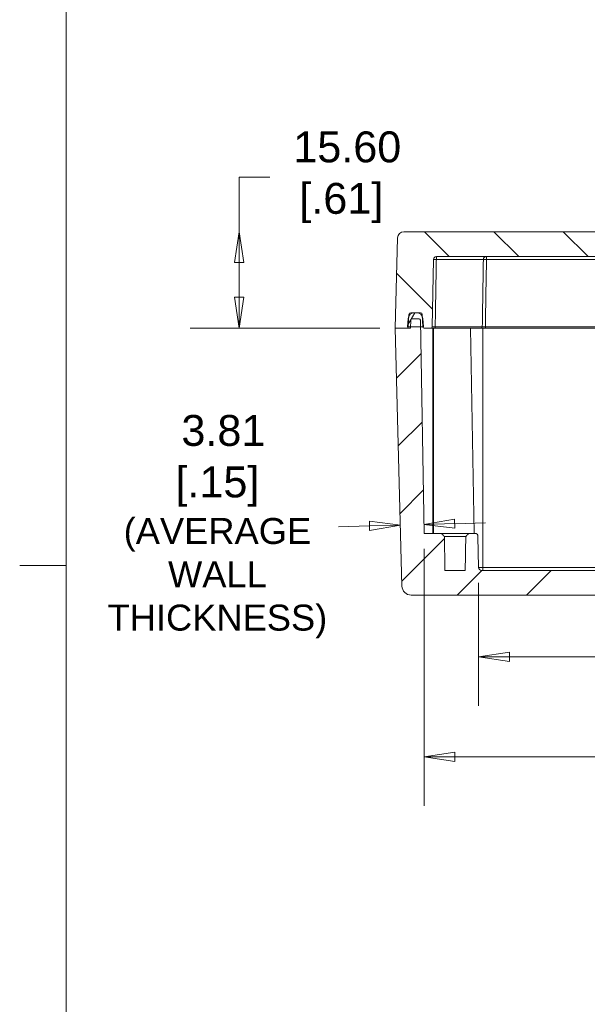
# Model space of a CAD drawing. Header units: millimetres. Extents: x 15 to 684, y 15 to 525.
# Tile 20 of 42: x 15 to 107, y 199 to 358. Entities that reach past the tile are written whole.
import ezdxf

# ---------------------------------------------------------------- set-up
doc = ezdxf.new("R2010")
doc.units = ezdxf.units.MM
doc.header["$LTSCALE"] = 2.5
for name, color, linetype, lineweight in [('Dimension (ANSI)', 7, 'Continuous', 9), ('Hatch (ANSI)', 7, 'Continuous', 9), ('Sketch Geometry (ANSI)', 7, 'Continuous', 9), ('Visible (ANSI)', 7, 'Continuous', 9), ('Visible Narrow (ANSI)', 7, 'Continuous', 9)]:
    doc.layers.add(name, color=color, linetype=linetype, lineweight=lineweight)
doc.styles.add('Note Text (ANSI)', font='arial.ttf')
doc.dimstyles.new('Default - mm (ANSI)', dxfattribs={"dimscale": 2.5, "dimtxt": 2, "dimasz": 2, "dimexe": 3.175, "dimexo": 1, "dimgap": 0.8, "dimtad": 0, "dimtih": 1, "dimtoh": 1, "dimrnd": 1e-08, "dimzin": 4, "dimdsep": 46, "dimtxsty": 'Note Text (ANSI)', "dimblk": 'Filled-1', "dimcen": 0.09, "dimdle": 10, "dimclrd": 256, "dimclre": 256, "dimclrt": 256, "dimadec": 1, "dimazin": 0, "dimtfac": 1.524, "dimtofl": 0, "dimtmove": 0, "dimatfit": 3, "dimfxl": 0, "dimtolj": 1, "dimtzin": 0, "dimlwd": -1, "dimlwe": -1, "dimarcsym": 0})

# ---------------------------------------------------------------- blocks, each defined once
blk = doc.blocks.new('Borders Default Border')
at = {"layer": 'Sketch Geometry (ANSI)'}
blk.add_line((8.89, 107.95), (5.874, 107.95), dxfattribs=at)
at = {"layer": 'Sketch Geometry (ANSI)', "flags": 128}
blk.add_lwpolyline([(8.89, 8.89), (8.89, 207.01), (270.51, 207.01), (270.51, 8.89), (8.89, 8.89)], dxfattribs=at)
blk = doc.blocks.new('Filled-1')
at = {"color": 0}
for p, q in [((0, 0), (-1, 0.15)), ((-1, 0.15), (-1, -0.15)), ((-1, 0), (0, 0)), ((-1, -0.15), (0, 0))]:
    blk.add_line(p, q, dxfattribs=at)
at = {"color": 0, "flags": 128}
blk.add_lwpolyline([(-1, -0.15), (0, 0), (-1, 0.15), (-1, -0.15)], dxfattribs=at)
at = {"color": 0}
blk.add_solid([(-1, -0.15), (0, 0), (-1, 0.15), (-1, -0.15)], dxfattribs=at)
blk = doc.blocks.new('*D15')
at = {"layer": 'Defpoints', "color": 0, "transparency": 16777216}
for p in [(80.14, 275.1), (196.18, 275.1), (196.18, 238.92)]:
    blk.add_point(p, dxfattribs=at)
at = {"layer": 'Dimension (ANSI)', "transparency": 16777216}
for p, q in [((80.14, 272.6), (80.14, 230.98)), ((196.18, 272.6), (196.18, 230.98)), ((85.14, 238.92), (125.5, 238.92)), ((191.18, 238.92), (178.2, 238.92))]:
    blk.add_line(p, q, dxfattribs=at)
at = {"layer": 'Dimension (ANSI)', "transparency": 16777216, "xscale": 5, "yscale": 5, "zscale": 5, "rotation": 180}
blk.add_blockref('Filled-1', (80.14, 238.92), dxfattribs=at)
at = {"layer": 'Dimension (ANSI)', "transparency": 16777216, "xscale": 5, "yscale": 5, "zscale": 5}
blk.add_blockref('Filled-1', (196.18, 238.92), dxfattribs=at)
at = {"layer": 'Dimension (ANSI)', "transparency": 16777216, "insert": (151.85, 238.92), "char_height": 5, "attachment_point": 5, "style": 'Note Text (ANSI)'}
blk.add_mtext('\\A1; 116.04\\P[4.57]{\\P\\fArial|b0|i0;\\H4.2038;(INSIDE LENGTH\\fArial|b0|i0;\\H5.0000;)}', dxfattribs=at)
blk = doc.blocks.new('*D17')
at = {"layer": 'Defpoints', "color": 0, "transparency": 16777216}
for p in [(50.2, 323.9), (76.84, 323.9), (75.46, 308.3)]:
    blk.add_point(p, dxfattribs=at)
at = {"layer": 'Dimension (ANSI)', "transparency": 16777216}
for p, q in [((50.2, 323.9), (50.2, 332.71)), ((50.2, 332.71), (55.2, 332.71)), ((50.2, 313.3), (50.2, 318.9)), ((72.96, 308.3), (42.26, 308.3))]:
    blk.add_line(p, q, dxfattribs=at)
at = {"layer": 'Dimension (ANSI)', "transparency": 16777216, "xscale": 5, "yscale": 5, "zscale": 5}
for p, rotation in [((50.2, 323.9), 90), ((50.2, 308.3), 270)]:
    blk.add_blockref('Filled-1', p, dxfattribs=dict(at, rotation=rotation))
at = {"layer": 'Dimension (ANSI)', "transparency": 16777216, "insert": (66.74, 332.71), "char_height": 5, "attachment_point": 5, "style": 'Note Text (ANSI)'}
blk.add_mtext('\\A1; 15.60\\P[.61]', dxfattribs=at)
blk = doc.blocks.new('*D40')
at = {"layer": 'Defpoints', "color": 0, "transparency": 16777216}
for p in [(88.95, 269.59), (187.17, 269.59), (187.17, 255.1)]:
    blk.add_point(p, dxfattribs=at)
at = {"layer": 'Dimension (ANSI)', "transparency": 16777216}
for p, q in [((88.95, 267.09), (88.95, 247.17)), ((187.17, 267.09), (187.17, 247.17)), ((93.95, 255.1), (116.04, 255.1)), ((182.17, 255.1), (139.09, 255.1))]:
    blk.add_line(p, q, dxfattribs=at)
at = {"layer": 'Dimension (ANSI)', "transparency": 16777216, "xscale": 5, "yscale": 5, "zscale": 5, "rotation": 180}
blk.add_blockref('Filled-1', (88.95, 255.1), dxfattribs=at)
at = {"layer": 'Dimension (ANSI)', "transparency": 16777216, "xscale": 5, "yscale": 5, "zscale": 5}
blk.add_blockref('Filled-1', (187.17, 255.1), dxfattribs=at)
at = {"layer": 'Dimension (ANSI)', "transparency": 16777216, "insert": (127.57, 255.1), "char_height": 5, "attachment_point": 5, "style": 'Note Text (ANSI)'}
blk.add_mtext('\\A1; 98.22\\P[3.87]', dxfattribs=at)
blk = doc.blocks.new('*D43')
at = {"layer": 'Defpoints', "color": 0, "transparency": 16777216}
for p in [(75.46, 308.3), (80.1, 276.53), (80.14, 275.1)]:
    blk.add_point(p, dxfattribs=at)
at = {"layer": 'Dimension (ANSI)', "transparency": 16777216}
for p, q in [((71.3, 276.3), (66.3, 276.17)), ((85.1, 276.66), (90.1, 276.79))]:
    blk.add_line(p, q, dxfattribs=at)
at = {"layer": 'Dimension (ANSI)', "transparency": 16777216, "xscale": 5, "yscale": 5, "zscale": 5}
for p, rotation in [((80.1, 276.53), 181.5), ((76.3, 276.43), 1.499999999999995)]:
    blk.add_blockref('Filled-1', p, dxfattribs=dict(at, rotation=rotation))
at = {"layer": 'Dimension (ANSI)', "transparency": 16777216, "insert": (46.69, 276.17), "char_height": 5, "attachment_point": 5, "style": 'Note Text (ANSI)'}
blk.add_mtext('\\A1; 3.81\\P[.15]{\\P\\fArial|b0|i0;\\H4.2038;(AVERAGE\\PWALL\\PTHICKNESS)}', dxfattribs=at)

msp = doc.modelspace()

# ---------------------------------------------------------------- hatches: boundary and pattern name
at = {"layer": 'Hatch (ANSI)'}
h = msp.add_hatch(dxfattribs=at)
h.set_pattern_fill('ANSI31', color=256, scale=63.5, angle=90.00021, style=0)
h.set_pattern_definition([(135.0002, (0, 0), (-5.61264, -5.61268), [])])
edge = h.paths.add_edge_path()
edge.add_line((152.1609, 319.8951), (194.1671, 319.8951))
edge.add_ellipse((194.1671, 319.3951), major_axis=(0, 0.5), ratio=1, start_angle=271, end_angle=360, ccw=False)
edge.add_line((194.667, 319.4039), (194.8574, 308.4917))
edge.add_ellipse((195.0574, 308.4951), major_axis=(-0.2, -0.0035), ratio=1, start_angle=0, end_angle=89)
edge.add_line((195.0574, 308.2951), (196.1711, 308.2951))
edge.add_ellipse((196.1711, 308.4951), major_axis=(0, -0.2), ratio=1, start_angle=0, end_angle=87)
edge.add_line((196.3708, 308.4847), (196.3714, 308.4951))
edge.add_line((196.3714, 308.4951), (196.4603, 310.1913))
edge.add_line((196.4603, 310.1913), (196.477, 310.5108))
edge.add_ellipse((196.7766, 310.4951), major_axis=(-0.2996, 0.0157), ratio=1, start_angle=273, end_angle=360, ccw=False)
edge.add_line((196.7766, 310.7951), (197.3784, 310.7951))
edge.add_line((197.3784, 310.7951), (197.7433, 310.7951))
edge.add_line((197.7433, 310.7951), (198.3452, 310.7951))
edge.add_ellipse((198.3452, 310.4951), major_axis=(0, 0.3), ratio=1, start_angle=273, end_angle=360, ccw=False)
edge.add_line((198.6448, 310.5108), (198.6615, 310.1913))
edge.add_line((198.6615, 310.1913), (198.7504, 308.4951))
edge.add_line((198.7504, 308.4951), (198.7509, 308.4847))
edge.add_ellipse((198.9507, 308.4951), major_axis=(-0.1997, -0.0105), ratio=1, start_angle=0, end_angle=87)
edge.add_line((198.9507, 308.2951), (200.8609, 308.2951))
edge.add_line((200.8609, 308.2951), (200.4779, 322.9213))
edge.add_ellipse((199.4782, 322.8951), major_axis=(0.9997, 0.0262), ratio=1, start_angle=0, end_angle=88.5)
edge.add_line((199.4782, 323.8951), (76.8435, 323.8951))
edge.add_ellipse((76.8435, 322.8951), major_axis=(0, 1), ratio=1, start_angle=0, end_angle=88.5)
edge.add_line((75.8439, 322.9213), (75.4609, 308.2951))
edge.add_line((75.4609, 308.2951), (77.3711, 308.2951))
edge.add_ellipse((77.3711, 308.4951), major_axis=(0, -0.2), ratio=1, start_angle=0, end_angle=87)
edge.add_line((77.5708, 308.4847), (77.5714, 308.4951))
edge.add_line((77.5714, 308.4951), (77.6603, 310.1913))
edge.add_line((77.6603, 310.1913), (77.677, 310.5108))
edge.add_ellipse((77.9766, 310.4951), major_axis=(-0.2996, 0.0157), ratio=1, start_angle=273, end_angle=360, ccw=False)
edge.add_line((77.9766, 310.7951), (78.5784, 310.7951))
edge.add_line((78.5784, 310.7951), (78.9433, 310.7951))
edge.add_line((78.9433, 310.7951), (79.5452, 310.7951))
edge.add_ellipse((79.5452, 310.4951), major_axis=(0, 0.3), ratio=1, start_angle=273, end_angle=360, ccw=False)
edge.add_line((79.8448, 310.5108), (79.8615, 310.1913))
edge.add_line((79.8615, 310.1913), (79.9504, 308.4951))
edge.add_line((79.9504, 308.4951), (79.9509, 308.4847))
edge.add_ellipse((80.1507, 308.4951), major_axis=(-0.1997, -0.0105), ratio=1, start_angle=0, end_angle=87)
edge.add_line((80.1507, 308.2951), (81.2643, 308.2951))
edge.add_ellipse((81.2643, 308.4951), major_axis=(0, -0.2), ratio=1, start_angle=0, end_angle=89)
edge.add_line((81.4643, 308.4917), (81.6548, 319.4039))
edge.add_ellipse((82.1547, 319.3951), major_axis=(-0.4999, 0.0087), ratio=1, start_angle=271, end_angle=360, ccw=False)
edge.add_line((82.1547, 319.8951), (124.1609, 319.8951))
edge.add_ellipse((124.6191, 319.6951), major_axis=(-0.4583, 0.2), ratio=1, start_angle=293.578178, end_angle=360, ccw=False)
edge.add_line((124.6191, 320.1951), (151.7026, 320.1951))
edge.add_ellipse((151.7026, 319.6951), major_axis=(0, 0.5), ratio=1, start_angle=293.578178, end_angle=360, ccw=False)
h = msp.add_hatch(dxfattribs=at)
h.set_pattern_fill('ANSI31', color=256, scale=63.5, angle=14.999978, style=0)
h.set_pattern_definition([(60, (0, 0), (-6.87408, 3.96875), [])])
edge = h.paths.add_edge_path()
edge.add_line((197.7433, 310.7951), (197.3784, 310.7951))
edge.add_ellipse((197.3784, 309.7951), major_axis=(0, 1), ratio=1, start_angle=0, end_angle=66.661672)
edge.add_ellipse((197.3784, 309.7951), major_axis=(-0.9182, 0.3962), ratio=1, start_angle=0, end_angle=18.338328)
edge.add_line((196.3822, 309.8823), (196.2609, 308.4951))
edge.add_line((196.2609, 308.4951), (196.3714, 308.4951))
edge.add_line((196.3714, 308.4951), (196.7644, 308.4951))
edge.add_line((196.7644, 308.4951), (198.3574, 308.4951))
edge.add_line((198.3574, 308.4951), (198.7504, 308.4951))
edge.add_line((198.7504, 308.4951), (198.8609, 308.4951))
edge.add_line((198.8609, 308.4951), (198.7395, 309.8823))
edge.add_ellipse((197.7433, 309.7951), major_axis=(0.9962, 0.0872), ratio=1, start_angle=0, end_angle=18.338328)
edge.add_ellipse((197.7433, 309.7951), major_axis=(0.9182, 0.3962), ratio=1, start_angle=0, end_angle=66.661672)
edge = h.paths.add_edge_path()
edge.add_line((78.9433, 310.7951), (78.5784, 310.7951))
edge.add_ellipse((78.5784, 309.7951), major_axis=(0, 1), ratio=1, start_angle=0, end_angle=66.661672)
edge.add_ellipse((78.5784, 309.7951), major_axis=(-0.9182, 0.3962), ratio=1, start_angle=0, end_angle=18.338328)
edge.add_line((77.5822, 309.8823), (77.4609, 308.4951))
edge.add_line((77.4609, 308.4951), (77.5714, 308.4951))
edge.add_line((77.5714, 308.4951), (77.9644, 308.4951))
edge.add_line((77.9644, 308.4951), (79.5574, 308.4951))
edge.add_line((79.5574, 308.4951), (79.9504, 308.4951))
edge.add_line((79.9504, 308.4951), (80.0609, 308.4951))
edge.add_line((80.0609, 308.4951), (79.9395, 309.8823))
edge.add_ellipse((78.9433, 309.7951), major_axis=(0.9962, 0.0872), ratio=1, start_angle=0, end_angle=18.338328)
edge.add_ellipse((78.9433, 309.7951), major_axis=(0.9182, 0.3962), ratio=1, start_angle=0, end_angle=66.661672)
h = msp.add_hatch(dxfattribs=at)
h.set_pattern_fill('ANSI31', color=256, scale=63.5, style=0)
h.set_pattern_definition([(45, (0, 0), (-5.61266, 5.61266), [])])
edge = h.paths.add_edge_path()
edge.add_line((187.257, 274.6039), (187.1695, 269.5864))
edge.add_ellipse((186.6695, 269.5951), major_axis=(0.4999, -0.0087), ratio=1, start_angle=271, end_angle=360, ccw=False)
edge.add_line((186.6695, 269.0951), (152.1609, 269.0951))
edge.add_ellipse((151.7026, 269.2951), major_axis=(0.4583, -0.2), ratio=1, start_angle=293.578178, end_angle=360, ccw=False)
edge.add_line((151.7026, 268.7951), (124.6191, 268.7951))
edge.add_ellipse((124.6191, 269.2951), major_axis=(0, -0.5), ratio=1, start_angle=293.578178, end_angle=360, ccw=False)
edge.add_line((124.1609, 269.0951), (89.4522, 269.0951))
edge.add_ellipse((89.4522, 269.5951), major_axis=(0, -0.5), ratio=1, start_angle=271, end_angle=360, ccw=False)
edge.add_line((88.9523, 269.5864), (88.8647, 274.6039))
edge.add_ellipse((88.3648, 274.5951), major_axis=(0.4999, 0.0087), ratio=1, start_angle=0, end_angle=89)
edge.add_line((88.3648, 275.0951), (87.4045, 275.0951))
edge.add_spline(control_points=[(87.4045, 275.0951), (87.1166, 274.808), (86.8937, 274.5863)], knot_values=[0, 0, 0, 0.07209944, 0.07209944, 0.07209944], weights=[1, 1.00829053, 1], degree=2, periodic=0)
edge.add_line((86.8937, 274.5863), (86.7974, 269.0951))
edge.add_line((86.7974, 269.0951), (83.5243, 269.0951))
edge.add_line((83.5243, 269.0951), (83.428, 274.5863))
edge.add_spline(control_points=[(83.428, 274.5863), (83.2052, 274.808), (82.9173, 275.0951)], knot_values=[0, 0, 0, 0.07209944, 0.07209944, 0.07209944], weights=[1, 1.00829053, 1], degree=2, periodic=0)
edge.add_line((82.9173, 275.0951), (80.1404, 275.0951))
edge.add_line((80.1404, 275.0951), (79.5574, 308.4951))
edge.add_line((79.5574, 308.4951), (79.5381, 309.5986))
edge.add_ellipse((79.3382, 309.5951), major_axis=(0.2, 0.0035), ratio=1, start_angle=0, end_angle=89)
edge.add_line((79.3382, 309.7951), (78.1836, 309.7951))
edge.add_ellipse((78.1836, 309.5951), major_axis=(0, 0.2), ratio=1, start_angle=0, end_angle=89)
edge.add_line((77.9836, 309.5986), (77.9644, 308.4951))
edge.add_line((77.9644, 308.4951), (77.9609, 308.2951))
edge.add_line((77.9609, 308.2951), (77.3711, 308.2951))
edge.add_line((77.3711, 308.2951), (75.4609, 308.2951))
edge.add_line((75.4609, 308.2951), (76.5539, 266.5559))
edge.add_ellipse((78.0533, 266.5951), major_axis=(-1.4995, -0.0393), ratio=1, start_angle=0, end_angle=88.5)
edge.add_line((78.0533, 265.0951), (198.2684, 265.0951))
edge.add_ellipse((198.2684, 266.5951), major_axis=(0, -1.5), ratio=1, start_angle=0, end_angle=88.5)
edge.add_line((199.7679, 266.5559), (200.8609, 308.2951))
edge.add_line((200.8609, 308.2951), (198.9507, 308.2951))
edge.add_line((198.9507, 308.2951), (198.3609, 308.2951))
edge.add_line((198.3609, 308.2951), (198.3574, 308.4951))
edge.add_line((198.3574, 308.4951), (198.3381, 309.5986))
edge.add_ellipse((198.1382, 309.5951), major_axis=(0.2, 0.0035), ratio=1, start_angle=0, end_angle=89)
edge.add_line((198.1382, 309.7951), (196.9836, 309.7951))
edge.add_ellipse((196.9836, 309.5951), major_axis=(0, 0.2), ratio=1, start_angle=0, end_angle=89)
edge.add_line((196.7836, 309.5986), (196.7644, 308.4951))
edge.add_line((196.7644, 308.4951), (196.1814, 275.0951))
edge.add_line((196.1814, 275.0951), (193.4045, 275.0951))
edge.add_spline(control_points=[(193.4045, 275.0951), (193.1166, 274.808), (192.8937, 274.5863)], knot_values=[0, 0, 0, 0.07209944, 0.07209944, 0.07209944], weights=[1, 1.00829053, 1], degree=2, periodic=0)
edge.add_line((192.8937, 274.5863), (192.7974, 269.0951))
edge.add_line((192.7974, 269.0951), (189.5243, 269.0951))
edge.add_line((189.5243, 269.0951), (189.428, 274.5863))
edge.add_spline(control_points=[(189.428, 274.5863), (189.2052, 274.808), (188.9173, 275.0951)], knot_values=[0, 0, 0, 0.07209944, 0.07209944, 0.07209944], weights=[1, 1.00829053, 1], degree=2, periodic=0)
edge.add_line((188.9173, 275.0951), (187.757, 275.0951))
edge.add_ellipse((187.757, 274.5951), major_axis=(0, 0.5), ratio=1, start_angle=0, end_angle=89)

# ---------------------------------------------------------------- linework, layer by layer
at = {"layer": 'Visible (ANSI)'}
for p, q in [((199.4782, 323.8951), (76.8435, 323.8951)), ((75.8439, 322.9213), (75.4609, 308.2951)), ((81.4643, 308.4917), (81.6548, 319.4039)), ((82.1547, 319.8951), (124.1609, 319.8951)), ((77.9766, 310.7951), (79.5452, 310.7951)), ((78.9433, 310.7951), (78.5784, 310.7951)), ((77.5822, 309.8823), (77.4609, 308.4951)), ((77.5708, 308.4847), (77.677, 310.5108)), ((77.9836, 309.5986), (77.9609, 308.2951)), ((79.3382, 309.7951), (78.1836, 309.7951)), ((80.1404, 275.0951), (79.5381, 309.5986)), ((79.8448, 310.5108), (79.9509, 308.4847)), ((80.0609, 308.4951), (79.9395, 309.8823)), ((77.9609, 308.2951), (75.4609, 308.2951)), ((75.4609, 308.2951), (76.5539, 266.5559)), ((75.4609, 308.2951), (77.3711, 308.2951)), ((77.4609, 308.4951), (80.0609, 308.4951)), ((80.1507, 308.2951), (81.2643, 308.2951)), ((81.939, 308.2951), (89.3593, 308.2951)), ((88.2404, 275.0951), (87.6609, 308.2951)), ((186.2575, 308.2951), (90.0588, 308.2951)), ((82.9173, 275.0951), (80.1404, 275.0951)), ((82.9173, 275.0951), (87.4045, 275.0951)), ((86.8937, 274.5863), (83.428, 274.5863)), ((88.3648, 275.0951), (87.4045, 275.0951)), ((88.9523, 269.5864), (88.8647, 274.6039)), ((86.7974, 269.0951), (83.5243, 269.0951)), ((124.1609, 269.0951), (89.4522, 269.0951)), ((78.0533, 265.0951), (198.2684, 265.0951))]:
    msp.add_line(p, q, dxfattribs=at)
for centre, radius, start, end in [((76.8435, 322.8951), 1, 90, 178.5), ((82.1547, 319.3951), 0.5, 90, 179), ((78.5784, 309.7951), 1, 90, 175), ((77.9766, 310.4951), 0.3, 90, 177), ((78.9433, 309.7951), 1, 5, 90), ((79.5452, 310.4951), 0.3, 3, 90), ((78.1836, 309.5951), 0.2, 90, 179), ((79.3382, 309.5951), 0.2, 1, 90), ((77.3711, 308.4951), 0.2, 270, 357), ((80.1507, 308.4951), 0.2, 183, 270), ((81.2643, 308.4951), 0.2, 270, 359), ((88.3648, 274.5951), 0.5, 1, 90), ((89.4522, 269.5951), 0.5, 181, 270), ((78.0533, 266.5951), 1.5, 181.5, 270)]:
    msp.add_arc(centre, radius, start, end, dxfattribs=at)
for points in [[(81.939, 308.2951), (81.8487, 308.2951), (81.7611, 308.2951), (81.6793, 308.2951), (81.5975, 308.2951), (81.5226, 308.2951), (81.4606, 308.2951), (81.3366, 308.2951), (81.2643, 308.2951), (81.2643, 308.2951)], [(90.0588, 308.2951), (89.9685, 308.2951), (89.8801, 308.2951), (89.797, 308.2951), (89.7139, 308.2951), (89.6373, 308.2951), (89.573, 308.2951), (89.4445, 308.2951), (89.3658, 308.2951), (89.3593, 308.2951)]]:
    msp.add_open_spline(points, degree=3, knots=[0, 0, 0, 0, 0.00026704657, 0.00026704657, 0.00026704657, 0.00053409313, 0.00053409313, 0.00053409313, 0.00106818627, 0.00106818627, 0.00106818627, 0.00106818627], dxfattribs=at)
for points, weights in [([(83.428, 274.5863), (83.2052, 274.808), (82.9173, 275.0951)], [1, 1.00829053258, 1]), ([(83.5243, 269.0951), (83.4775, 271.7622), (83.428, 274.5863)], [1, 1.00040484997, 1]), ([(86.8937, 274.5863), (86.8442, 271.7622), (86.7974, 269.0951)], [1, 1.00040484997, 1]), ([(87.4045, 275.0951), (87.1166, 274.808), (86.8937, 274.5863)], [1, 1.00829053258, 1])]:
    msp.add_rational_spline(points, weights, degree=2, dxfattribs=at)
at = {"layer": 'Visible Narrow (ANSI)'}
for p, q in [((82.126, 319.4039), (89.7414, 319.4039)), ((90.2405, 319.8951), (90.2405, 319.4039)), ((186.0671, 319.4039), (90.2405, 319.4039)), ((77.88, 310.5108), (77.677, 310.5108)), ((77.5708, 308.4847), (77.9642, 308.4847)), ((81.5609, 275.0951), (81.5609, 308.2951)), ((81.6609, 275.0951), (81.6609, 308.2951)), ((89.5592, 308.4917), (81.9462, 308.4917)), ((89.6609, 269.5864), (89.6609, 308.2951)), ((90.0588, 308.4917), (186.2575, 308.4917)), ((90.0588, 308.4917), (90.0588, 308.2951)), ((88.9523, 269.5864), (89.6609, 269.5864)), ((89.6609, 269.5864), (186.6609, 269.5864)), ((89.6609, 269.5864), (89.6609, 269.0951))]:
    msp.add_line(p, q, dxfattribs=at)
for centre, major_axis, ratio, start_param, end_param in [((82.1547, 319.3951), (-0.4999, 0.0087), 0.01647453, 4.77017125, 6.28318531), ((82.1547, 319.3951), (0, 0.5), 0.05746303, 0, 1.55334303), ((90.2405, 319.3951), (0, 0.5), 0.99834763, 0, 1.55334303), ((90.2405, 319.3951), (-0.4999, 0.0082), 0.01745004, 4.71267654, 6.22569061), ((81.939, 308.4951), (0, -0.2), 0.03609915, 0, 1.55334303), ((89.3593, 308.4951), (0, -0.2), 0.99934821, 0, 1.55334303)]:
    msp.add_ellipse(centre, major_axis=major_axis, ratio=ratio, start_param=start_param, end_param=end_param, dxfattribs=at)
for points, knots in [([(82.126, 319.4039), (82.1232, 319.2344), (82.1204, 319.0649), (82.1176, 318.8954), (82.0956, 317.5624), (82.0736, 316.2295), (82.0517, 314.8965), (82.0165, 312.7616), (81.9813, 310.6266), (81.9462, 308.4917)], [0.0004914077, 0.0004914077, 0.0004914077, 0.0004914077, 0.001, 0.001, 0.001, 0.005, 0.005, 0.005, 0.0114066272, 0.0114066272, 0.0114066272, 0.0114066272]), ([(81.4643, 308.4917), (81.4643, 308.4908), (81.5159, 308.4903), (81.6931, 308.4903), (81.8173, 308.4908), (81.9462, 308.4917)], [0, 0, 0, 0, 0.000385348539, 0.000385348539, 0.000770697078, 0.000770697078, 0.000770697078, 0.000770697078]), ([(89.5592, 308.4917), (89.5638, 308.4908), (89.62, 308.4903), (89.8036, 308.4903), (89.9298, 308.4908), (90.0588, 308.4917)], [0, 0, 0, 0, 0.000385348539, 0.000385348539, 0.000770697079, 0.000770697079, 0.000770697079, 0.000770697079])]:
    msp.add_open_spline(points, degree=3, knots=knots, dxfattribs=at)
for points in [[(89.5592, 308.4917), (89.6205, 312.129), (89.6813, 315.7665), (89.7414, 319.4039)], [(90.2405, 319.4039), (90.1806, 315.7665), (90.12, 312.129), (90.0588, 308.4917)]]:
    msp.add_open_spline(points, degree=3, dxfattribs=at)

# ---------------------------------------------------------------- block references
at = {"xscale": 2.5, "yscale": 2.5, "zscale": 2.5}
msp.add_blockref('Borders Default Border', (0, 0), dxfattribs=at)

# ---------------------------------------------------------------- dimensions: what is measured, and where the dimension line sits
at = {"layer": 'Dimension (ANSI)'}
for base, p1, p2, angle, text, override, picture, middle in [((50.1951, 323.8951), (75.4609, 308.2951), (76.8435, 323.8951), 90, ' <>\\X[.61]', {"dimgap": 0.8, "dimdec": 2, "dimpost": '\\X', "dimse2": 1, "dimtol": 0, "dimlim": 0, "dimtp": 0, "dimtm": 0, "dimtdec": 2, "dimatfit": 2}, '*D17', (66.7381, 332.7104)), ((80.1028, 276.5286), (75.4609, 308.2951), (80.1404, 275.0951), 181.5, ' <>\\X[.15]{\\P\\fArial|b0|i0;\\H4.2038;(AVERAGE\\PWALL\\PTHICKNESS)}', {"dimgap": 0.8, "dimdec": 2, "dimpost": '\\X', "dimse1": 1, "dimse2": 1, "dimtol": 0, "dimlim": 0, "dimtp": 0, "dimtm": 0, "dimtdec": 2, "dimatfit": 1}, '*D43', (46.6907, 276.1671)), ((196.1814, 238.9153), (80.1404, 275.0951), (196.1814, 275.0951), 180, ' <>\\X[4.57]{\\P\\fArial|b0|i0;\\H4.2038;(INSIDE LENGTH\\fArial|b0|i0;\\H5.0000;)}', {"dimgap": 0.8, "dimtih": 0, "dimtoh": 0, "dimdec": 2, "dimpost": '\\X', "dimtol": 0, "dimlim": 0, "dimtp": 0, "dimtm": 0, "dimtdec": 2, "dimatfit": 1}, '*D15', (151.8495, 238.9153)), ((187.1695, 255.1026), (88.9523, 269.5864), (187.1695, 269.5864), 180, ' <>\\X[3.87]', {"dimgap": 0.8, "dimtih": 0, "dimtoh": 0, "dimdec": 2, "dimpost": '\\X', "dimtol": 0, "dimlim": 0, "dimtp": 0, "dimtm": 0, "dimtdec": 2, "dimatfit": 1}, '*D40', (127.5686, 255.1026))]:
    dim = msp.add_linear_dim(base=base, p1=p1, p2=p2, angle=angle, text=text, dimstyle='Default - mm (ANSI)', override=override, dxfattribs=at)
    dim.commit()
    dim.dimension.update_dxf_attribs({"geometry": picture, "text_midpoint": middle, "dimtype": 160})

doc.saveas('drawing.dxf')
